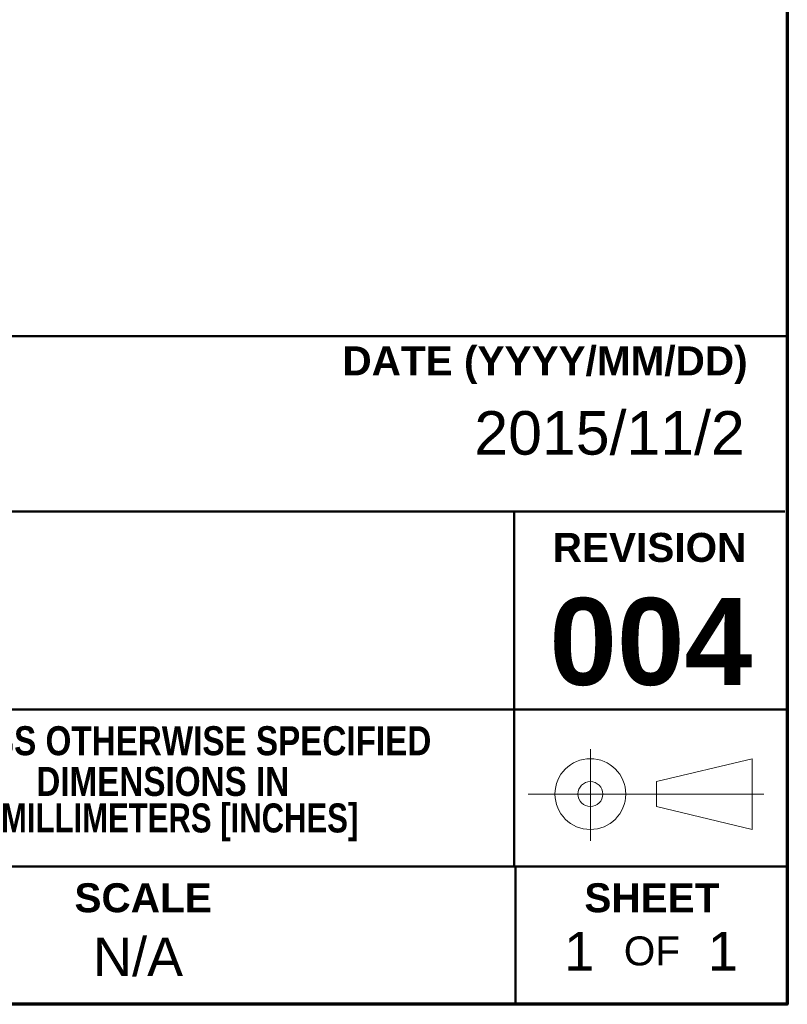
# Model space of a CAD drawing. Header units: inches. Extents: x 0.2 to 29.5, y 0.6 to 18.6.
# Tile 20 of 21: x 26.3 to 29.1, y 1.1 to 4.7. Entities that reach past the tile are written whole.
import ezdxf

# ---------------------------------------------------------------- set-up
doc = ezdxf.new("R2010")
doc.units = ezdxf.units.IN
doc.header["$LTSCALE"] = 1.75
doc.header["$MEASUREMENT"] = 0
doc.layers.add('Border (ANSI)', color=7, linetype='Continuous', lineweight=70)
doc.layers.add('Title (ANSI)', color=7, linetype='Continuous', lineweight=50)
doc.layers.add('FORMAT', color=5, linetype='Continuous', lineweight=25, true_color=0x0000ff)
doc.styles.add('Note Text (ANSI)', font='tahoma.ttf')
doc.styles.add('Text Style107', font='arialbd.ttf')
doc.styles.add('Text Style117', font='arialbd.ttf')
doc.styles.add('Text Style47', font='ARIALN.TTF')
doc.styles.add('Text Style50', font='arial.ttf')
doc.styles.add('Text Style55', font='arial.ttf')
doc.styles.add('Text Style59', font='arial.ttf')

# ---------------------------------------------------------------- blocks, each defined once
blk = doc.blocks.new('Borders Default Border')
at = {"layer": 'Border (ANSI)', "flags": 128}
blk.add_lwpolyline([(0.38, 0.62), (0.38, 10.38), (16.62, 10.38), (16.62, 0.62), (0.38, 0.62)], dxfattribs=at)
blk = doc.blocks.new('Title Blocks ICD TITLE BLOCK MM CUSTOMER')
at = {"layer": 'FORMAT', "color": 7, "linetype": 'Continuous', "lineweight": 5}
for p, q in [((10.854, 7.7199), (10.854, 7.5304)), ((10.991, 7.6528), (11.189, 7.7002)), ((11.189, 7.7002), (11.189, 7.5538)), ((10.991, 7.6528), (10.991, 7.6012)), ((11.2126, 7.627), (10.7256, 7.627)), ((10.991, 7.6012), (11.189, 7.5538))]:
    blk.add_line(p, q, dxfattribs=at)
for radius in [0.0732, 0.0258]:
    blk.add_circle((10.854, 7.627), radius, dxfattribs=at)
at = {"layer": 'Title (ANSI)'}
for p, q in [((3.2614, 8.5744), (11.2614, 8.5744)), ((11.2614, 8.5744), (11.2614, 7.4772)), ((3.2614, 8.212), (11.2564, 8.212)), ((10.6964, 8.2122), (10.6964, 7.4772)), ((7.2663, 7.8022), (11.2614, 7.8022)), ((9.2591, 7.4772), (11.2614, 7.4772)), ((10.6991, 7.4771), (10.6991, 7.1921)), ((11.2614, 7.1921), (3.2614, 7.1921))]:
    blk.add_line(p, q, dxfattribs=at)
at = {"layer": 'Title (ANSI)', "char_height": 0.06, "width": 0.838354, "style": 'Note Text (ANSI)'}
for s, insert, attachment_point in [('\\fArial|b1|i0;\\H0.0600;DATE (YYYY/MM/DD)', (11.1793, 8.5144), 6), ('\\fArial Narrow|b1|i0;\\H0.0600;DIMENSIONS IN', (9.9696, 7.6528), 5), ('\\fArial Narrow|b1|i0;\\H0.0600; MILLIMETERS [INCHES]', (9.9696, 7.5686), 5)]:
    blk.add_mtext(s, dxfattribs=dict(at, insert=insert, attachment_point=attachment_point))
at = {"layer": 'Title (ANSI)', "char_height": 0.06, "attachment_point": 5, "style": 'Note Text (ANSI)'}
for s, insert in [('\\fArial|b1|i0;\\H0.0600;REVISION', (10.9764, 8.137)), ('\\fArial Narrow|b1|i0;\\H0.0600;UNLESS OTHERWISE SPECIFIED', (9.9772, 7.737)), ('\\fArial|b1|i0;\\H0.0600;SCALE', (9.929, 7.4121)), ('\\fArial|b1|i0;\\H0.0600;SHEET', (10.9814, 7.4121)), ('\\fArial|b0|i0;\\H0.0600;OF', (10.9814, 7.3021))]:
    blk.add_mtext(s, dxfattribs=dict(at, insert=insert))
at = {"layer": 'Title (ANSI)'}
for tag, p, height, style in [('<TITLE_1>_001', (3.6577, 8.3375), 0.09, 'Text Style50'), ('DESIGNER_001', (8.7789, 8.3294), 0.09, 'Text Style50'), ('<DRAWN_DATE>_001', (10.6141, 8.3294), 0.09, 'Text Style50'), ('<PART_NUMBER>_001', (9.0343, 7.9293), 0.2, 'Text Style117'), ('Sheet_Size_001', (7.3651, 7.9055), 0.13, 'Text Style55'), ('<REVISION_NUMBER>_001', (10.7692, 7.8528), 0.18, 'Text Style107'), ('COPYRIGHT_YEAR_001', (4.6226, 7.2707), 0.07, 'Text Style47'), ('Sheet_Number_001', (10.8001, 7.2619), 0.08, 'Text Style59'), ('Number_of_sheets_001', (11.097, 7.2619), 0.08, 'Text Style59'), ('<SCALE>_001', (9.8254, 7.2503), 0.08, 'Text Style59')]:
    blk.add_attdef(tag, p, '', height=height, dxfattribs=dict(at, style=style))

msp = doc.modelspace()

# ---------------------------------------------------------------- block references
at = {"xscale": 1.75, "yscale": 1.75, "zscale": 1.75}
msp.add_blockref('Borders Default Border', (0, 0), dxfattribs=at)
ref = msp.add_blockref('Title Blocks ICD TITLE BLOCK MM CUSTOMER', (9.3776, -11.5011), dxfattribs=dict(xscale=1.75, yscale=1.75, zscale=1.75))
ref.add_attrib('Sheet_Number_001', '1', (28.2777, 1.2072), dxfattribs={"layer": 'Title (ANSI)', "height": 0.14, "style": 'Text Style59'})
ref.add_attrib('Number_of_sheets_001', '1', (28.7973, 1.2072), dxfattribs={"layer": 'Title (ANSI)', "height": 0.14, "style": 'Text Style59'})
ref.add_attrib('<REVISION_NUMBER>_001', '004', (28.2237, 2.2413), dxfattribs={"layer": 'Title (ANSI)', "height": 0.315, "style": 'Text Style107'})
ref.add_attrib('<DRAWN_DATE>_001', '2015/11/2', (27.9523, 3.0753), dxfattribs={"layer": 'Title (ANSI)', "height": 0.1575, "style": 'Text Style50'})
ref.add_attrib('<SCALE>_001', 'N/A', (26.5721, 1.1869), dxfattribs={"layer": 'Title (ANSI)', "height": 0.14, "style": 'Text Style59'})

doc.saveas('drawing.dxf')
